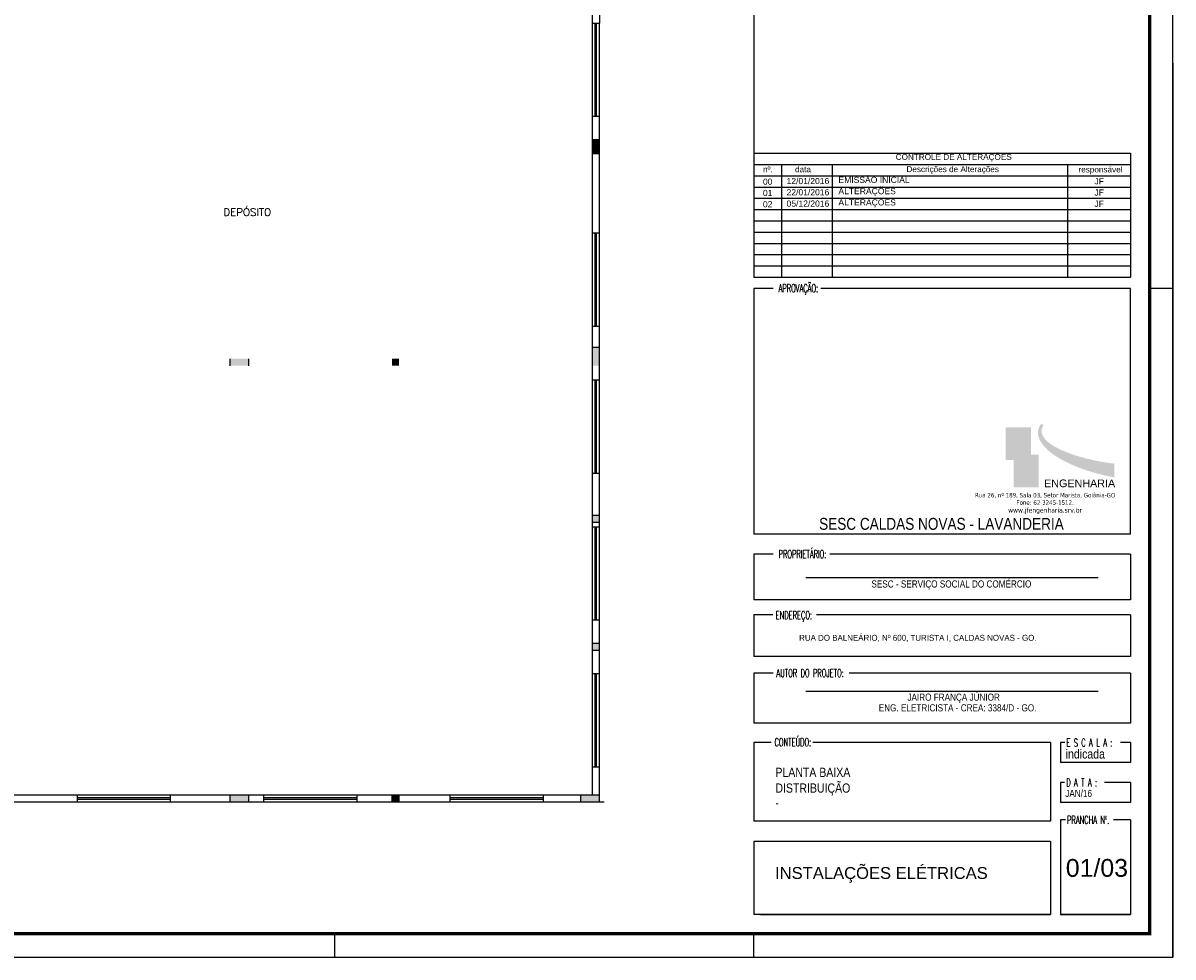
# Model space of a CAD drawing. Extents: x -21.9 to 51.8, y -25 to 17.
# Tile 51 of 53: x 27.1 to 51.8, y -25 to -5. Entities that reach past the tile are written whole.
import ezdxf
from ezdxf.enums import TextEntityAlignment as Align

# ---------------------------------------------------------------- set-up
doc = ezdxf.new("R2010")
doc.units = 0
doc.header["$MEASUREMENT"] = 0
doc.layers.add('01', color=7, linetype='Continuous', lineweight=20)
for name, color, linetype in [('CARIMBO', 8, 'Continuous'), ('PAREDES', 8, 'Continuous'), ('PRANCHA', 8, 'Continuous'), ('XX-FOLHA', 8, 'Continuous')]:
    doc.layers.add(name, color=color, linetype=linetype)
doc.styles.add('50-30', font='romans.shx', dxfattribs={"height": 0.16})
doc.styles.add('ARIAL', font='arial.ttf')
doc.styles.add('ARIAL NARROW', font='ARIALN.TTF', dxfattribs={"width": 0.7})
doc.styles.add('AVANTG MD', font='txt')
doc.styles.add('ROMANS', font='romans')
doc.styles.add('sansserif', font='sanss___.ttf')
doc.styles.add('TAHOMA', font='tahoma.ttf')

# ---------------------------------------------------------------- blocks, each defined once
blk = doc.blocks.new('1-50 A0 FGR')
at = {"layer": 'CARIMBO'}
h = blk.add_hatch(color=251, dxfattribs=at)
edge = h.paths.add_edge_path()
edge.add_spline(control_points=[(3689.83, 28.869), (3689.753, 28.747), (3689.796, 28.514), (3689.986, 28.308), (3690.188, 28.159), (3690.509, 27.994), (3690.878, 27.858), (3691.193, 27.773), (3691.409, 27.736)], knot_values=[0.000717, 0.000717, 0.000717, 0.000717, 1.732448, 4.519062, 9.146683, 14.141697, 19.075043, 26.764517, 26.764517, 26.764517, 26.764517], degree=3, periodic=0)
edge.add_line((3691.409, 27.736), (3691.409, 28.029))
edge.add_spline(control_points=[(3691.409, 28.029), (3691.211, 28.05), (3690.92, 28.107), (3690.516, 28.218), (3690.2, 28.349), (3689.948, 28.496), (3689.824, 28.707), (3689.868, 28.808), (3689.895, 28.869)], knot_values=[0.001442, 0.001442, 0.001442, 0.001442, 7.690709, 12.624056, 17.61907, 22.246691, 25.033305, 26.764311, 26.764311, 26.764311, 26.764311], degree=3, periodic=0)
edge.add_line((3689.895, 28.869), (3689.83, 28.869))
h = blk.add_hatch(color=252, dxfattribs=at)
h.paths.add_polyline_path([(3689.082, 28.805), (3689.082, 28.103), (3689.249, 28.103), (3689.249, 28.224), (3689.61, 28.224), (3689.623, 28.224), (3689.623, 28.805)])
edge = h.paths.add_edge_path(flags=16)
edge.add_spline(control_points=[(3689.153, 28.303), (3689.18, 28.29), (3689.222, 28.274), (3689.276, 28.261), (3689.364, 28.304), (3689.398, 28.383), (3689.397, 28.492), (3689.402, 28.651), (3689.399, 28.725)], knot_values=[0.400702, 0.400702, 0.400702, 0.400702, 0.87075, 1.98827, 3.128187, 4.348011, 5.428169, 9.131651, 9.131651, 9.131651, 9.131651], degree=3, periodic=0)
edge.add_line((3689.399, 28.725), (3689.439, 28.725))
edge.add_spline(control_points=[(3689.439, 28.725), (3689.442, 28.649), (3689.437, 28.49), (3689.443, 28.381), (3689.41, 28.302), (3689.315, 28.228), (3689.233, 28.237), (3689.176, 28.254), (3689.131, 28.283)], knot_values=[0.400702, 0.400702, 0.400702, 0.400702, 4.104184, 5.184342, 6.404166, 7.544083, 8.661604, 9.131651, 9.131651, 9.131651, 9.131651], degree=3, periodic=0)
edge.add_line((3689.131, 28.283), (3689.153, 28.303))
h = blk.add_hatch(color=40, dxfattribs=at)
edge = h.paths.add_edge_path()
edge.add_spline(control_points=[(3689.399, 28.725), (3689.402, 28.651), (3689.397, 28.492), (3689.398, 28.383), (3689.364, 28.304), (3689.276, 28.261), (3689.222, 28.274), (3689.18, 28.29), (3689.153, 28.303)], knot_values=[0.400702, 0.400702, 0.400702, 0.400702, 4.104184, 5.184342, 6.404166, 7.544083, 8.661604, 9.131651, 9.131651, 9.131651, 9.131651], degree=3, periodic=0)
edge.add_line((3689.153, 28.303), (3689.131, 28.283))
edge.add_spline(control_points=[(3689.131, 28.283), (3689.176, 28.254), (3689.233, 28.237), (3689.315, 28.228), (3689.41, 28.302), (3689.443, 28.381), (3689.437, 28.49), (3689.442, 28.649), (3689.439, 28.725)], knot_values=[0.400702, 0.400702, 0.400702, 0.400702, 0.87075, 1.98827, 3.128187, 4.348011, 5.428169, 9.131651, 9.131651, 9.131651, 9.131651], degree=3, periodic=0)
edge.add_line((3689.439, 28.725), (3689.399, 28.725))
h = blk.add_hatch(color=253, dxfattribs=at)
h.paths.add_polyline_path([(3689.79, 28.224), (3689.61, 28.224), (3689.249, 28.224), (3689.249, 27.522), (3689.79, 27.522)])
h.paths.add_polyline_path([(3689.659, 28.039), (3689.648, 28.017), (3689.417, 28.012), (3689.419, 27.859), (3689.635, 27.859), (3689.619, 27.835), (3689.419, 27.831), (3689.417, 27.609), (3689.379, 27.611), (3689.38, 27.822), (3689.326, 27.82), (3689.326, 27.857), (3689.38, 27.857), (3689.379, 28.004), (3689.346, 28.002), (3689.346, 28.041)], flags=16)
blk.add_hatch(color=40, dxfattribs=at).paths.add_polyline_path([(3689.38, 27.857), (3689.326, 27.857), (3689.326, 27.82), (3689.38, 27.822), (3689.379, 27.611), (3689.417, 27.609), (3689.419, 27.831), (3689.619, 27.835), (3689.635, 27.859), (3689.419, 27.859), (3689.417, 28.012), (3689.648, 28.017), (3689.659, 28.039), (3689.346, 28.041), (3689.346, 28.002), (3689.379, 28.004)])
for p, q in [((3683.678, 34.685), (3691.76, 34.685)), ((3683.678, 34.685), (3683.678, 32.027)), ((3691.76, 34.685), (3691.76, 32.027)), ((3683.678, 34.444), (3691.76, 34.444)), ((3684.273, 34.444), (3684.273, 32.027)), ((3685.364, 32.027), (3685.364, 34.444)), ((3690.412, 32.027), (3690.412, 34.444)), ((3683.678, 34.202), (3691.76, 34.202)), ((3683.678, 33.96), (3691.76, 33.96)), ((3683.678, 33.96), (3691.76, 33.96)), ((3683.678, 33.719), (3691.76, 33.719)), ((3683.678, 33.477), (3691.76, 33.477)), ((3683.678, 33.236), (3691.76, 33.236)), ((3683.678, 32.994), (3691.76, 32.994)), ((3683.678, 32.752), (3691.76, 32.752)), ((3683.678, 32.511), (3691.76, 32.511)), ((3683.678, 32.269), (3691.76, 32.269)), ((3683.678, 32.027), (3691.76, 32.027)), ((3683.678, 31.786), (3683.678, 26.514)), ((3684.092, 31.786), (3683.678, 31.786)), ((3691.76, 31.786), (3685.113, 31.786)), ((3691.76, 26.514), (3691.76, 31.786)), ((3691.76, 26.514), (3683.678, 26.514)), ((3684.092, 26.085), (3683.678, 26.085)), ((3683.678, 26.085), (3683.678, 25.11)), ((3691.76, 26.085), (3685.305, 26.085)), ((3691.76, 26.085), (3691.76, 25.11)), ((3691.068, 25.58), (3684.791, 25.58)), ((3691.76, 25.11), (3683.678, 25.11)), ((3683.678, 24.785), (3683.678, 23.896)), ((3684.086, 24.785), (3683.678, 24.785)), ((3691.76, 24.785), (3685.023, 24.785)), ((3691.76, 24.785), (3691.76, 23.896)), ((3691.76, 23.896), (3683.678, 23.896)), ((3683.678, 23.536), (3683.678, 22.463)), ((3684.092, 23.536), (3683.678, 23.536)), ((3691.76, 23.536), (3685.725, 23.536)), ((3691.76, 23.536), (3691.76, 22.463)), ((3691.068, 23.145), (3684.791, 23.145)), ((3691.76, 22.463), (3683.678, 22.463)), ((3683.678, 22.051), (3683.678, 20.364)), ((3684.047, 22.051), (3683.678, 22.051)), ((3690.043, 22.051), (3684.946, 22.051)), ((3690.043, 22.051), (3690.043, 20.364)), ((3690.258, 22.051), (3690.258, 21.622)), ((3690.351, 22.051), (3690.258, 22.051)), ((3691.76, 22.051), (3691.546, 22.051)), ((3691.76, 22.051), (3691.76, 21.622)), ((3691.76, 21.622), (3690.258, 21.622)), ((3690.258, 21.192), (3690.258, 20.763)), ((3690.342, 21.192), (3690.258, 21.192)), ((3691.76, 21.192), (3691.198, 21.192)), ((3691.76, 21.192), (3691.76, 20.763)), ((3691.76, 20.763), (3690.258, 20.763)), ((3690.043, 20.364), (3683.678, 20.364)), ((3690.043, 20.364), (3685.367, 20.364)), ((3690.258, 20.392), (3690.258, 18.358)), ((3690.365, 20.392), (3690.258, 20.392)), ((3691.76, 20.392), (3691.392, 20.392)), ((3691.76, 20.392), (3691.76, 18.358)), ((3691.76, 20.392), (3691.76, 18.358)), ((3683.678, 19.926), (3683.678, 18.358)), ((3690.043, 19.926), (3683.678, 19.926)), ((3690.043, 19.926), (3690.043, 18.358)), ((3690.043, 18.358), (3683.678, 18.358)), ((3683.819, 18.358), (3690.043, 18.358)), ((3690.258, 18.358), (3691.76, 18.358)), ((3691.76, 18.358), (3690.258, 18.358))]:
    blk.add_line(p, q, dxfattribs=at)
at = {"layer": 'PRANCHA'}
for p, q in [((3692.67, 17.449), (3692.67, 59.449)), ((3692.67, 31.786), (3692.17, 31.786)), ((3674.687, 17.449), (3674.687, 17.949)), ((3683.678, 17.449), (3683.678, 17.949)), ((3683.678, 17.449), (3683.678, 17.949)), ((3632.52, 17.449), (3692.67, 17.449))]:
    blk.add_line(p, q, dxfattribs=at)
at = {"layer": 'PRANCHA', "const_width": 0.075}
blk.add_lwpolyline([(3633.77, 58.949), (3633.77, 17.949), (3692.17, 17.949), (3692.17, 58.949), (3633.77, 58.949)], dxfattribs=at)
at = {"layer": 'XX-FOLHA'}
blk.add_line((3692.67, 36.614), (3692.67, 17.449), dxfattribs=at)
at = {"color": 7, "insert": (3689.904, 27.688), "char_height": 0.1651, "width": 0.17766, "attachment_point": 1, "style": 'ARIAL'}
blk.add_mtext('ENGENHARIA', dxfattribs=at)
at = {"layer": '01', "color": 8, "style": 'ARIAL NARROW'}
blk.add_text('JAN/16', height=0.1527, dxfattribs=at).set_placement((3690.359, 20.881))
at = {"layer": 'CARIMBO', "style": 'ROMANS', "width": 0.55}
for s, height, p in [('APROVAÇÃO:', 0.1718, (3684.207, 31.704)), ('PROPRIETÁRIO:', 0.17181, (3684.207, 26.004)), ('ENDEREÇO:', 0.1718, (3684.145, 24.692)), ('AUTOR DO PROJETO:', 0.17181, (3684.162, 23.453)), ('CONTEÚDO:', 0.1718, (3684.121, 21.969)), ('E S C A L A :', 0.17181, (3690.384, 21.96)), ('D A T A :', 0.1718, (3690.38, 21.103)), ('PRANCHA Nº.', 0.17181, (3690.396, 20.304))]:
    blk.add_text(s, height=height, dxfattribs=at).set_placement(p)
at = {"layer": 'CARIMBO', "color": 4, "style": 'ARIAL NARROW'}
blk.add_text('SESC CALDAS NOVAS - LAVANDERIA', height=0.25453, dxfattribs=at).set_placement((3687.702, 26.61), align=Align.CENTER)
at = {"layer": 'CARIMBO', "color": 4}
for s, height, style, p in [('SESC - SERVIÇO SOCIAL DO COMÉRCIO', 0.15272, 'ARIAL NARROW', (3686.2, 25.372)), ('RUA DO BALNEÁRIO, Nº 600, TURISTA I, CALDAS NOVAS - GO. ', 0.12726, 'AVANTG MD', (3684.649, 24.23)), ('JAIRO FRANÇA JÚNIOR', 0.15272, 'ARIAL NARROW', (3686.973, 22.945)), ('ENG. ELETRICISTA - CREA: 3384/D - GO.', 0.15272, 'ARIAL NARROW', (3686.357, 22.716))]:
    blk.add_text(s, height=height, dxfattribs=dict(at, style=style)).set_placement(p)
at = {"layer": 'CARIMBO', "style": 'ARIAL NARROW'}
blk.add_text('indicada', height=0.1973, dxfattribs=at).set_placement((3690.368, 21.705))
at = {"layer": 'CARIMBO', "color": 1}
for s, insert, char_height, width, attachment_point, style in [('{\\fSwis721 BT|b0|i0|c0|p34;CONTROLE DE ALTERAÇÕES}', (3686.721, 34.668), 0.12526, 3.66415, 1, 'sansserif'), ('{\\fSwis721 BT|b0|i0|c0|p34;nº.}', (3683.873, 34.402), 0.12526, 3.66415, 1, 'sansserif'), ('{\\fSwis721 BT|b0|i0|c0|p34;data}', (3684.561, 34.401), 0.12526, 3.66415, 1, 'sansserif'), ('{\\fSwis721 BT|b0|i0|c0|p34;Descrições de Alterações}', (3686.952, 34.405), 0.12526, 3.66415, 1, 'sansserif'), ('{\\fSwis721 BT|b0|i0|c0|p34;responsável}', (3690.643, 34.398), 0.12526, 3.66415, 1, 'sansserif'), ('Rua 26, nº 189, Sala 03, Setor Marista, Goiânia-GO \\PFone: 62 3245-1512.\\P{\\H1.094x;www.jfengenharia.srv.br}', (3689.926, 27.4), 0.09545, 3.54458, 2, 'TAHOMA')]:
    blk.add_mtext(s, dxfattribs=dict(at, insert=insert, char_height=char_height, width=width, attachment_point=attachment_point, style=style))
blk = doc.blocks.new('ENTORNO')
at = {"layer": 'PAREDES'}
for points in [[(132.809, -18.559), (132.659, -18.559), (132.659, -18.859), (132.809, -18.859)], [(132.809, -23.009), (132.659, -23.009), (132.659, -23.409), (132.809, -23.409)], [(125.284, -23.409), (125.284, -23.259), (124.884, -23.259), (124.884, -23.409)], [(128.509, -23.259), (128.359, -23.259), (128.359, -23.409), (128.509, -23.409)], [(125.284, -32.609), (124.884, -32.609), (124.884, -32.759), (125.284, -32.759)], [(128.509, -32.609), (128.359, -32.609), (128.359, -32.759), (128.509, -32.759)], [(132.809, -32.609), (132.409, -32.609), (132.409, -32.759), (132.809, -32.759)]]:
    blk.add_hatch(color=256, dxfattribs=at).paths.add_polyline_path(points)
h = blk.add_hatch(color=256, dxfattribs=at)
h.paths.add_polyline_path([(132.809, -29.359), (132.659, -29.359), (132.659, -29.509), (132.809, -29.509)])
h.paths.add_polyline_path([(132.809, -26.609), (132.659, -26.609), (132.659, -26.759), (132.809, -26.759)])
for p, q in [((132.809, -4.409), (132.809, -16.059)), ((132.659, -16.059), (132.659, -6.359)), ((132.659, -18.059), (132.659, -16.059)), ((132.659, -16.059), (132.809, -16.059)), ((132.719, -18.059), (132.719, -16.059)), ((132.749, -18.059), (132.749, -16.059)), ((132.809, -18.059), (132.809, -16.059)), ((132.659, -20.559), (132.659, -18.059)), ((132.659, -18.059), (132.809, -18.059)), ((132.809, -20.559), (132.809, -18.059)), ((132.659, -18.559), (132.809, -18.559)), ((132.659, -18.859), (132.809, -18.859)), ((132.659, -22.559), (132.659, -20.559)), ((132.659, -20.559), (132.809, -20.559)), ((132.719, -22.559), (132.719, -20.559)), ((132.749, -22.559), (132.749, -20.559)), ((132.809, -22.559), (132.809, -20.559)), ((132.659, -23.709), (132.659, -22.559)), ((132.659, -22.559), (132.809, -22.559)), ((132.809, -23.709), (132.809, -22.559)), ((132.659, -23.009), (132.809, -23.009)), ((124.884, -23.259), (124.884, -23.407)), ((125.284, -23.259), (125.284, -23.407)), ((132.659, -25.709), (132.659, -23.709)), ((132.659, -23.709), (132.809, -23.709)), ((132.719, -25.709), (132.719, -23.709)), ((132.749, -25.709), (132.749, -23.709)), ((132.809, -25.709), (132.809, -23.709)), ((132.659, -26.859), (132.659, -25.709)), ((132.659, -25.709), (132.809, -25.709)), ((132.809, -26.859), (132.809, -25.709)), ((132.659, -26.609), (132.809, -26.609)), ((132.659, -26.759), (132.809, -26.759)), ((132.659, -28.859), (132.659, -26.859)), ((132.659, -26.859), (132.809, -26.859)), ((132.719, -28.859), (132.719, -26.859)), ((132.749, -28.859), (132.749, -26.859)), ((132.809, -28.859), (132.809, -26.859)), ((132.659, -30.009), (132.659, -28.859)), ((132.659, -28.859), (132.809, -28.859)), ((132.809, -30.009), (132.809, -28.859)), ((132.659, -29.359), (132.809, -29.359)), ((132.659, -29.509), (132.809, -29.509)), ((132.659, -32.009), (132.659, -30.009)), ((132.659, -30.009), (132.809, -30.009)), ((132.719, -32.009), (132.719, -30.009)), ((132.749, -32.009), (132.749, -30.009)), ((132.809, -32.009), (132.809, -30.009)), ((132.659, -32.609), (132.659, -32.009)), ((132.659, -32.009), (132.809, -32.009)), ((132.809, -32.759), (132.809, -32.009)), ((117.709, -32.609), (121.609, -32.609)), ((117.709, -32.759), (132.911, -32.759)), ((117.709, -32.759), (121.609, -32.759)), ((121.609, -32.609), (123.609, -32.609)), ((121.609, -32.759), (121.609, -32.609)), ((121.609, -32.669), (123.609, -32.669)), ((121.609, -32.699), (123.609, -32.699)), ((121.609, -32.759), (123.609, -32.759)), ((123.609, -32.609), (125.609, -32.609)), ((123.609, -32.759), (123.609, -32.609)), ((123.609, -32.759), (125.609, -32.759)), ((124.884, -32.609), (124.884, -32.759)), ((125.284, -32.609), (125.284, -32.759)), ((125.609, -32.609), (127.609, -32.609)), ((125.609, -32.759), (125.609, -32.609)), ((125.609, -32.669), (127.609, -32.669)), ((125.609, -32.699), (127.609, -32.699)), ((125.609, -32.759), (127.609, -32.759)), ((127.609, -32.609), (129.609, -32.609)), ((127.609, -32.759), (127.609, -32.609)), ((127.609, -32.759), (129.609, -32.759)), ((128.359, -32.609), (128.359, -32.759)), ((128.509, -32.609), (128.509, -32.759)), ((129.609, -32.609), (131.609, -32.609)), ((129.609, -32.759), (129.609, -32.609)), ((129.609, -32.669), (131.609, -32.669)), ((129.609, -32.699), (131.609, -32.699)), ((129.609, -32.759), (131.609, -32.759)), ((131.609, -32.609), (132.809, -32.609)), ((131.609, -32.759), (131.609, -32.609)), ((132.409, -32.759), (132.409, -32.609))]:
    blk.add_line(p, q, dxfattribs=at)
at = {"layer": 'PAREDES', "style": '50-30'}
blk.add_text('DEPÓSITO', height=0.16, dxfattribs=at).set_placement((124.744, -20.194))

msp = doc.modelspace()

# ---------------------------------------------------------------- linework, layer by layer
at = {"layer": 'PAREDES'}
msp.add_line((42.816, 16.487), (42.816, -7.778), dxfattribs=at)

# ---------------------------------------------------------------- block references
msp.add_blockref('1-50 A0 FGR', (-3640.863, -42.463))
msp.add_blockref('ENTORNO', (-93.309, 11.072), dxfattribs=at)

# ---------------------------------------------------------------- texts
at = {"layer": 'CARIMBO', "color": 150, "style": 'ARIAL NARROW'}
for s, height, p in [('PLANTA BAIXA', 0.19726, (43.277, -21.153)), ('DISTRIBUIÇÃO', 0.19726, (43.277, -21.49)), ('-', 0.197, (43.277, -21.805))]:
    msp.add_text(s, height=height, dxfattribs=at).set_placement(p)
at = {"layer": 'CARIMBO', "color": 5, "style": 'ARIAL'}
for s, height, p in [('01/03', 0.3818, (49.507, -23.294)), ('INSTALAÇÕES ELÉTRICAS', 0.25453, (43.269, -23.34))]:
    msp.add_text(s, height=height, dxfattribs=at).set_placement(p)
at = {"layer": 'CARIMBO', "color": 1, "width": 3.83897, "attachment_point": 1, "style": 'sansserif'}
for s, insert, char_height in [('00', (43.009, -8.322), 0.1312), ('12/01/2016', (43.516, -8.309), 0.1312), ('EMISSÃO INICIAL', (44.629, -8.284), 0.13124), ('JF', (50.121, -8.314), 0.1312), ('01', (43.009, -8.564), 0.1312), ('22/01/2016', (43.516, -8.55), 0.1312), ('ALTERAÇÕES', (44.629, -8.525), 0.1312), ('JF', (50.121, -8.556), 0.1312), ('02', (43.009, -8.806), 0.1312), ('05/12/2016', (43.516, -8.792), 0.1312), ('ALTERAÇÕES', (44.629, -8.767), 0.1312), ('JF', (50.121, -8.798), 0.1312)]:
    msp.add_mtext(s, dxfattribs=dict(at, insert=insert, char_height=char_height))

doc.saveas('drawing.dxf')
